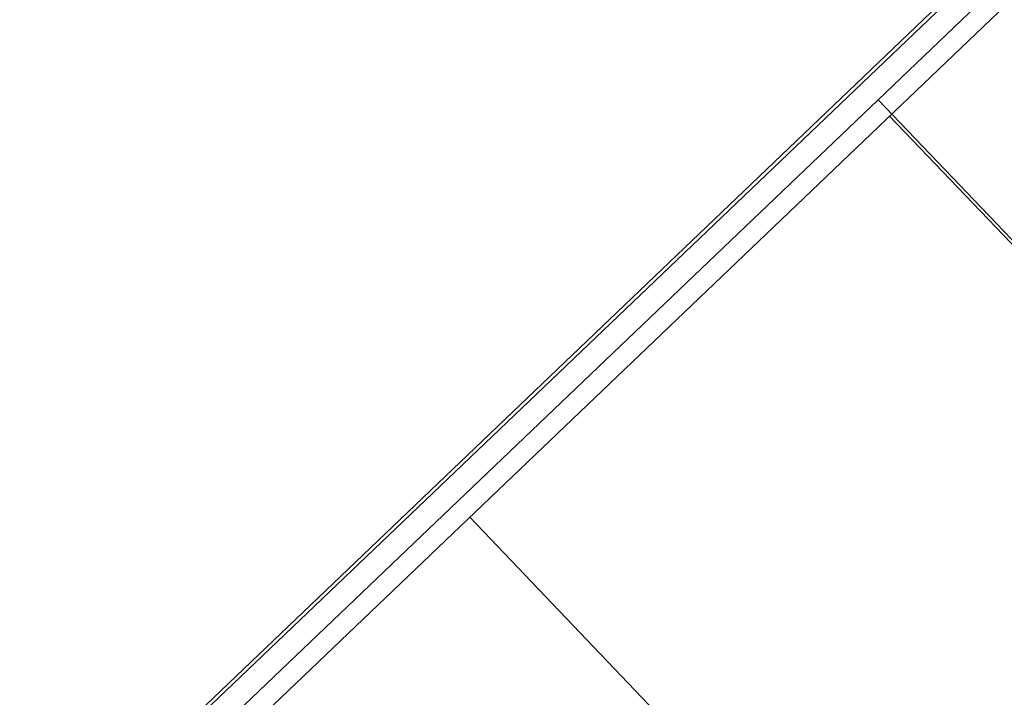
# Model space of a CAD drawing. Header units: metres. Extents: x 135583 to 135939, y 457896 to 458258.
# Tile 244 of 256: x 135772.71 to 135774.41, y 457942.24 to 457943.4. Entities that reach past the tile are written whole.
import ezdxf

# ---------------------------------------------------------------- set-up
doc = ezdxf.new("R2010")
doc.units = ezdxf.units.M
doc.layers.add('NIEUWE INSTALLATIE', color=250, linetype='Continuous', lineweight=0)

msp = doc.modelspace()

# ---------------------------------------------------------------- linework, layer by layer
at = {"layer": 'NIEUWE INSTALLATIE'}
for p, q in [((135777.0521, 457946.0607), (135772.714, 457941.9157)), ((135777.0563, 457946.0564), (135772.7182, 457941.9114)), ((135772.7693, 457941.8579), (135777.1074, 457946.0028)), ((135774.1917, 457943.2643), (135775.3919, 457944.4111)), ((135772.7456, 457941.8826), (135774.1917, 457943.2643)), ((135774.8128, 457942.6142), (135774.1917, 457943.2643)), ((135774.1917, 457943.2643), (135774.8128, 457942.6142)), ((135774.2117, 457943.2361), (135774.8093, 457942.6107)), ((135773.4887, 457942.5453), (135774.0863, 457941.9198))]:
    msp.add_line(p, q, dxfattribs=at)

doc.saveas('drawing.dxf')
